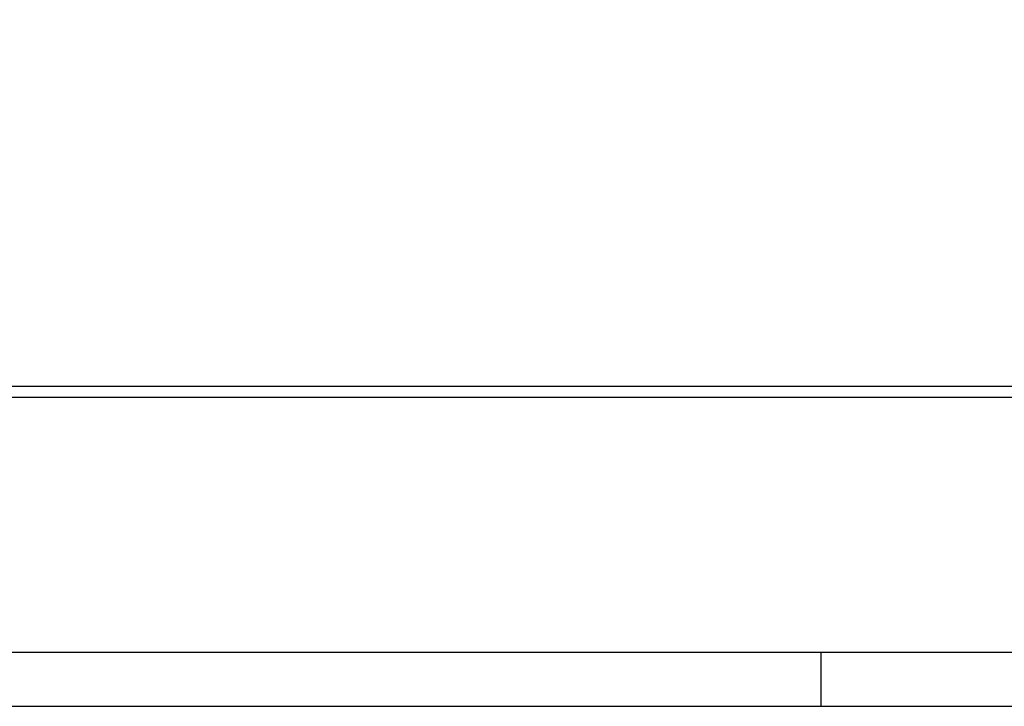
# Model space of a CAD drawing. Header units: metres. Extents: x 0 to 0.84, y 0 to 0.297.
# Tile 5 of 51: x 0.116 to 0.207, y 0 to 0.064. Entities that reach past the tile are written whole.
import ezdxf

# ---------------------------------------------------------------- set-up
doc = ezdxf.new("R2010")
doc.units = ezdxf.units.M
doc.layers.add('Standard', color=7, linetype='Continuous', lineweight=25)

msp = doc.modelspace()

# ---------------------------------------------------------------- linework, layer by layer
at = {"layer": 'Standard', "color": 7, "linetype": 'Continuous', "lineweight": 25, "transparency": 33554687}
msp.add_line((0.19, 0), (0.19, 0.005), dxfattribs=at)
for points in [[(0, 0), (0.84, 0), (0.84, 0.297), (0, 0.297), (0, 0)], [(0.005, 0.005), (0.835, 0.005), (0.835, 0.292), (0.005, 0.292), (0.005, 0.005)]]:
    msp.add_lwpolyline(points, close=True, dxfattribs=at)
at = {"layer": 'Standard', "color": 254, "linetype": 'Continuous', "lineweight": 25, "true_color": 0xc4c4ff, "transparency": 33554687}
for points in [[(0.05231, 0.028599), (0.554635, 0.028599), (0.554635, 0.232599), (0.05231, 0.232599), (0.05231, 0.028599)], [(0.05331, 0.029599), (0.553635, 0.029599), (0.553635, 0.231599), (0.05331, 0.231599), (0.05331, 0.029599)]]:
    msp.add_lwpolyline(points, dxfattribs=at)

doc.saveas('drawing.dxf')
